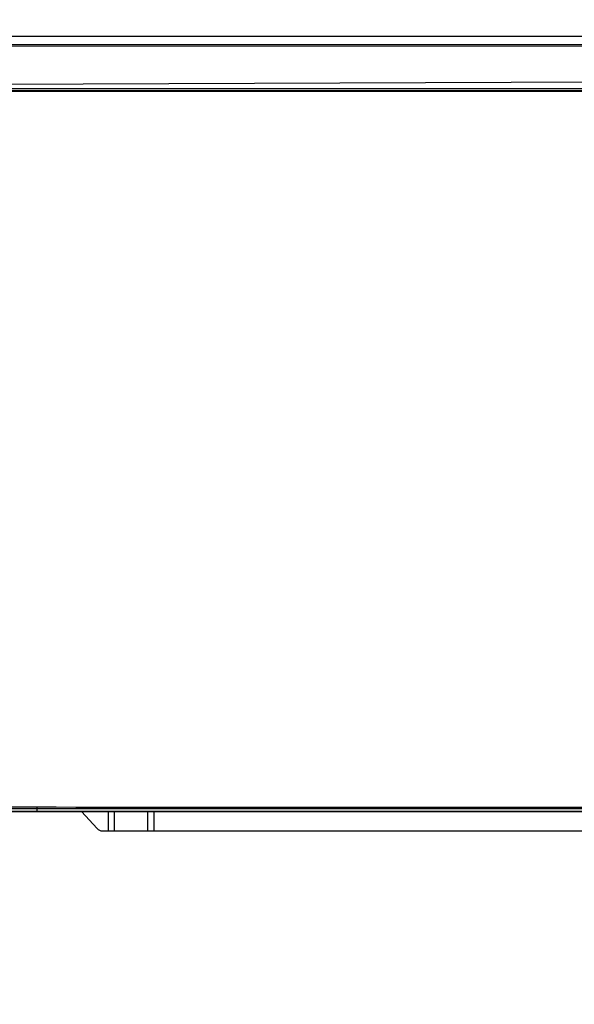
# Model space of a CAD drawing. Header units: millimetres. Extents: x -424979 to 718034, y -72486 to 344972.
# Tile 207 of 256: x 580392 to 580730, y 145047 to 145645. Entities that reach past the tile are written whole.
import ezdxf
from ezdxf import colors
from ezdxf.entities.mleader import LeaderData, LeaderLine
from ezdxf.math import Vec2, Vec3
from ezdxf.xclip import XClip

# ---------------------------------------------------------------- set-up
doc = ezdxf.new("R2010")
doc.units = ezdxf.units.MM
doc.header["$MEASUREMENT"] = 0
doc.header["$XCLIPFRAME"] = 0
doc.layers.add('IS_KLIM Opis_Średnice', color=7, linetype='Continuous', lineweight=9)
doc.layers.add('SKAN - RZUT_7_0_Nr_pióra__1', color=7, linetype='Continuous', lineweight=13)
doc.layers.add('IS_KLIM_urządzenia', color=3, linetype='Continuous')
doc.layers.add('Rysunki i obrazki', color=7, linetype='Continuous')
picture_1 = doc.add_image_def('image7.tif', size_in_pixel=(14115, 7016))

# ---------------------------------------------------------------- blocks, each defined once
blk = doc.blocks.new('Rysunek_7_7', base_point=(-247133.12, 120862.67))
at = {"layer": 'SKAN - RZUT_7_0_Nr_pióra__1', "color": 7, "lineweight": 13}
image = blk.add_image(picture_1, insert=(-306883.09, 91162.66), size_in_units=(119499.94, 59400.02), dxfattribs=at)
image.set_boundary_path([(-0.5, -0.5), (14114.5, 7015.5)])
blk = doc.blocks.new('G$CFEA986A8')
at = {"layer": 'IS_KLIM_urządzenia', "linetype": 'Continuous'}
for p, q in [((65.49, 201.26), (209.47, 201.26)), ((209.47, 196.29), (209.47, 201.26)), ((209.47, 201.26), (210.97, 201.26)), ((210.97, 201.26), (210.97, 196.29)), ((210.97, 201.26), (219.47, 201.26)), ((219.47, 196.29), (219.47, 201.26)), ((219.47, 201.26), (220.97, 201.26)), ((220.97, 201.26), (220.97, 196.29)), ((220.97, 201.26), (222.34, 201.26)), ((223.82, 200.61), (227.77, 196.29)), ((239.13, 196.24), (239.13, 196.29)), ((239.13, 195.13), (239.13, 195.58)), ((46.52, 13.96), (921.55, 13.84)), ((48.58, 13.7), (919.48, 13.58)), ((919.48, 13.06), (48.58, 13.18)), ((58.73, 0), (909.33, -0.12)), ((58.74, 2.46), (909.33, 2.34)), ((909.33, 1.87), (58.74, 1.98))]:
    blk.add_line(p, q, dxfattribs=at)
at = {"layer": 'IS_KLIM_urządzenia', "linetype": 'Continuous', "extrusion": (0, 0, -1)}
blk.add_arc((-222.34, 199.26), 2, 90, 137.5532, dxfattribs=at)
at = {"layer": 'IS_KLIM_urządzenia', "linetype": 'Continuous'}
blk.add_open_spline([(80.5, 196.29), (94.71, 196.29), (108.92, 196.29), (161.8, 196.29), (200.47, 196.29), (239.13, 196.29)], degree=3, knots=[0, 0, 0, 0, 0.268807, 0.268807, 1, 1, 1, 1], dxfattribs=at)
for points in [[(239.13, 196.24), (186.25, 196.24), (133.37, 196.24), (80.5, 196.24)], [(80.5, 195.58), (133.37, 195.58), (186.25, 195.58), (239.13, 195.58)], [(239.13, 195.13), (186.25, 195.13), (133.37, 195.13), (80.5, 195.13)], [(239.13, 196.29), (266.37, 196.29), (293.61, 196.29), (320.84, 196.29)], [(320.84, 196.24), (293.61, 196.24), (266.37, 196.24), (239.13, 196.24)], [(239.13, 195.58), (239.13, 195.8), (239.13, 196.02), (239.13, 196.24)], [(239.13, 195.58), (252.17, 195.58), (265.2, 195.58), (278.23, 195.58)], [(278.23, 195.13), (265.2, 195.13), (252.17, 195.13), (239.13, 195.13)]]:
    blk.add_open_spline(points, degree=3, dxfattribs=at)

msp = doc.modelspace()

# ---------------------------------------------------------------- block references
at = {"layer": 'IS_KLIM_urządzenia', "xscale": 2.4, "yscale": 2.4, "zscale": 2.4, "rotation": 179.9922287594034}
msp.add_blockref('G$CFEA986A8', (580976.48, 145634.87), dxfattribs=at)
at = {"layer": 'Rysunki i obrazki', "color": 151, "linetype": 'Continuous', "lineweight": 20, "true_color": 0x80c2ff}
ref = msp.add_blockref('Rysunek_7_7', (578150.82, 164030.11), dxfattribs=at)
XClip(ref).set_block_clipping_path([(-306883.0907464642, 91162.6626359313), (-187383.1463020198, 150562.679302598)])

# ---------------------------------------------------------------- next in the draw order: leaders
at = {"layer": 'IS_KLIM Opis_Średnice', "ltscale": 30}
ml = msp.add_multileader_mtext('Standard', dxfattribs=at)
ml.set_content('{\\fArial|b0|i0|c238|p0;\\C7;Odprowadzenie skroplin (przewód tłoczny) od klimatyzatora zastosować pompkę skroplin. W związku z brakiiem w pobliżu istenijącego pionu kanalizacyji sanitarnej skropliny z klimatyzacji zaleca się odprowadzić na zewnątrz budynku. W tym celu należy zamontować rurę odpływową, która skieruje wodę do rynny lub specjalnego zbiornika. Należy pamiętać o regularnym opróżnianiu zbiornika, aby zapobiec jego przepełnieniu. Ustalić bezpośrednio z Inwestrem podczas  robót budowlanych.  }', color=256)
ml.set_leader_properties()
ml.build(insert=Vec2(0, 0))
ml.multileader.update_dxf_attribs({"text_left_attachment_type": 6, "text_right_attachment_type": 6, "dogleg_length": 0.36})
ctx = ml.context
ctx.base_point, ctx.char_height, ctx.plane_origin, ctx.plane_y_axis = Vec3(565999.03, 150053.42), 250, Vec3(577886.21, 157161.76), Vec3(0, -1)
ctx.left_attachment, ctx.right_attachment = 6, 6
notes = []
notes.append((ctx, [(0, (1, 1, 0), (576991.29, 150053.42), (-1, 0), 0.36, [(1, [(584779.24, 145623), (579814.8, 145603.55)], 256, [])])]))
ctx.mtext.insert, ctx.mtext.width, ctx.mtext.flow_direction = Vec3(566001.03, 150376.92), 11099.9713, 5
ctx.mtext.has_bg_fill, ctx.mtext.bg_color, ctx.mtext.bg_scale_factor, ctx.mtext.bg_transparency, ctx.mtext.use_window_bg_color = 1, -939524096, 1.5, 0, 1
for ctx, leaders in notes:
    for number, flags, end, landing, length, lines in leaders:
        leader = LeaderData()
        leader.index, (leader.has_last_leader_line, leader.has_dogleg_vector, leader.attachment_direction) = number, flags
        leader.last_leader_point, leader.dogleg_vector, leader.dogleg_length = Vec3(end), Vec3(landing), length
        for number, points, colour, breaks in lines:
            line = LeaderLine()
            line.index, line.vertices, line.color, line.breaks = number, Vec3.list(points), colors.encode_raw_color(colour), breaks
            leader.lines.append(line)
        ctx.leaders.append(leader)

doc.saveas('drawing.dxf')
